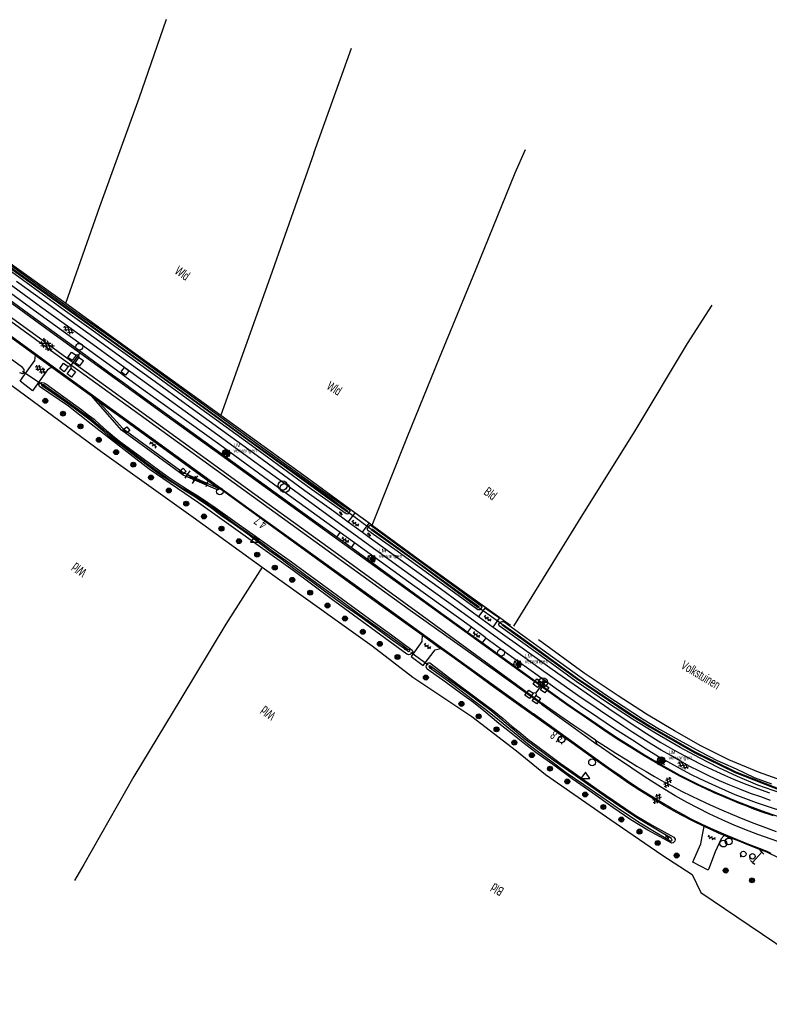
# Model space of a CAD drawing. Header units: metres. Extents: x 119757 to 244046, y 404148 to 811635.
# Tile 40 of 60: x 122184 to 122390, y 404529 to 404799. Entities that reach past the tile are written whole.
import ezdxf
from ezdxf.enums import TextEntityAlignment as Align

# ---------------------------------------------------------------- set-up
doc = ezdxf.new("R2010")
doc.units = ezdxf.units.M
doc.layers.get('0').update_dxf_attribs({"linetype": 'CONTINUOUS'})
doc.layers.add('# Ov Bestaande Symboliek', color=3, linetype='CONTINUOUS', lineweight=25)
doc.layers.add('# Ov Nieuwe Symboliek', color=1, linetype='CONTINUOUS', lineweight=30)
for name, color, linetype in [('2403', 7, 'CONTINUOUS'), ('2602', 126, 'CONTINUOUS'), ('4401', 7, 'CONTINUOUS'), ('4411', 7, 'CONTINUOUS'), ('4413', 7, 'CONTINUOUS'), ('4504', 7, 'CONTINUOUS'), ('4601', 172, 'CONTINUOUS'), ('B-AF-CULT-GD', 74, 'Hekwerk'), ('B-AF-HAAG-GD', 74, 'CONTINUOUS'), ('B-AF-RAST-GD', 47, 'Raster'), ('B-AS-HECT-GD', 9, 'CONTINUOUS'), ('B-BB-BORD-GD', 8, 'CONTINUOUS'), ('B-BP-BOOM-GD', 74, 'CONTINUOUS'), ('B-BW-INFO-GD', 8, 'CONTINUOUS'), ('B-BW-WEGW-GD', 8, 'CONTINUOUS'), ('B-KL-WATER-GD', 8, 'CONTINUOUS'), ('B-MK-ASSTRP-GD', 121, 'CONTINUOUS'), ('B-MK-STRP-GD', 121, 'CONTINUOUS'), ('B-MK-VLAK-GD', 121, 'CONTINUOUS'), ('B-OB-ABRI-GD', 8, 'CONTINUOUS'), ('B-OB-OVER-GD', 8, 'CONTINUOUS'), ('B-OV-PAAL-GD', 63, 'CONTINUOUS'), ('B-TE-OND-GD', 8, 'CONTINUOUS'), ('B-TR-SLOO-GD', 142, 'CONTINUOUS'), ('B-VH-FPAD-GD', 13, 'CONTINUOUS'), ('B-VH-HALT-GD', 13, 'CONTINUOUS'), ('B-VH-HFDR-GD', 13, 'CONTINUOUS'), ('B-VH-OVRG-GD', 13, 'CONTINUOUS'), ('B-VH-TROT-GD', 13, 'CONTINUOUS'), ('B-VH-UITV-GD', 13, 'CONTINUOUS'), ('B-VR-MAIB-GD', 214, 'CONTINUOUS'), ('B-VR-TELLUS-GD', 214, 'CONTINUOUS'), ('B-WT-HDUIK-GD', 134, 'CONTINUOUS'), ('B-WT-KOLK-GD', 213, 'CONTINUOUS'), ('L-AR-BLOCKS-GD', 8, 'CONTINUOUS'), ('L-AR-SYMB-GD', 8, 'CONTINUOUS'), ('RBO-XX-VRI-PROV', 20, 'CONTINUOUS')]:
    doc.layers.add(name, color=color, linetype=linetype)
doc.styles.add('Lighting Proforma', font='txt', dxfattribs={"height": 1.25})
doc.linetypes.add('Hekwerk', pattern='A,4,-1,[1,dgnlstyle.shx,S=0.004,R=0,X=0,Y=0],-1', length=6)
doc.linetypes.add('Raster', pattern='A,4,-1,[1,dgnlstyle.shx,S=0.004,R=0,X=0,Y=0],-1', length=6)

# ---------------------------------------------------------------- blocks, each defined once
blk = doc.blocks.new('2403', base_point=(120144.205475, 404936.203))
at = {"layer": '2403'}
blk.add_polyline3d([(120144.305475, 404935.903, 0), (120144.305475, 404936.103, 0), (120144.405475, 404936.103, 0), (120144.505475, 404936.003, 0), (120144.505475, 404936.403, 0), (120144.405475, 404936.303, 0), (120144.203785, 404936.303, 0), (120143.905475, 404936.303, 0), (120143.905475, 404936.103, 0), (120144.205475, 404936.103, 0), (120144.205475, 404935.903, 0)], close=True, dxfattribs=at)
for centre in [(120144.051867, 404936.396738), (120144.25463, 404936.396738)]:
    blk.add_arc(centre, 0.10664, 298.476383, 241.523617, dxfattribs=at)
blk = doc.blocks.new('2901')
for radius in [0.27, 0.18, 0.09]:
    blk.add_circle((0, 0), radius)
blk = doc.blocks.new('2301')
at = {"flags": 128}
blk.add_lwpolyline([(-0.5, -0.27), (0.5, -0.27), (0, 0.43), (-0.5, -0.27)], dxfattribs=at)
blk = doc.blocks.new('2303')
for p, q in [((0.75, 0), (0.75, 0.3)), ((-0.75, 0), (0.75, 0)), ((0.75, 0), (0.75, -0.3))]:
    blk.add_line(p, q)
at = {"flags": 128}
blk.add_lwpolyline([(-0.75, 0.3), (-0.75, 0), (-0.75, -0.3)], dxfattribs=at)
blk = doc.blocks.new('2801', base_point=(119758.533414, 404407.573336))
for points in [[(119758.033414, 404408.073336, 0), (119758.033414, 404407.573336, 0)], [(119759.033414, 404408.073336, 0), (119759.033414, 404407.573336, 0)], [(119758.033414, 404407.573336, 0), (119758.533414, 404407.573336, 0)], [(119758.033414, 404407.573336, 0), (119758.033414, 404407.073575, 0)], [(119758.533414, 404407.573336, 0), (119759.033414, 404407.573336, 0), (119759.033414, 404407.073336, 0)]]:
    blk.add_polyline3d(points)
blk = doc.blocks.new('3605')
at = {"flags": 128}
blk.add_lwpolyline([(-0.25, -0.25), (-0.25, 0.25), (0.25, 0.25), (0.25, -0.25)], close=True, dxfattribs=at)
blk = doc.blocks.new('OV6', base_point=(119758.78532, 404407.573336))
at = {"layer": '4413'}
for points in [[(119758.78532, 404407.573336, 0), (119759.09782, 404407.573336, 0)], [(119758.81657, 404407.573336, 0), (119758.81657, 404407.604586, 0)], [(119758.87907, 404407.573336, 0), (119758.87907, 404407.542086, 0)], [(119758.94157, 404407.573336, 0), (119758.94157, 404407.604586, 0)], [(119759.00407, 404407.573336, 0), (119759.00407, 404407.542086, 0)], [(119759.06657, 404407.573336, 0), (119759.06657, 404407.604586, 0)]]:
    blk.add_polyline3d(points, dxfattribs=at)
blk = doc.blocks.new('2401')
blk.add_circle((0, 0), 0.375)
blk = doc.blocks.new('WATER', base_point=(119758.78532, 404407.573336))
at = {"layer": '4601'}
for points in [[(119758.28532, 404407.723336, 0), (119758.34782, 404407.785836, 0), (119758.47282, 404407.848336, 0), (119758.59782, 404407.848336, 0), (119758.72282, 404407.785836, 0), (119758.78532, 404407.723336, 0), (119758.84782, 404407.660836, 0), (119758.97282, 404407.598336, 0), (119759.09782, 404407.598336, 0), (119759.22282, 404407.660836, 0), (119759.28532, 404407.723336, 0)], [(119758.28532, 404407.423336, 0), (119758.34782, 404407.485836, 0), (119758.47282, 404407.548336, 0), (119758.59782, 404407.548336, 0), (119758.72282, 404407.485836, 0), (119758.78532, 404407.423336, 0), (119758.84782, 404407.360836, 0), (119758.97282, 404407.298336, 0), (119759.09782, 404407.298336, 0), (119759.22282, 404407.360836, 0), (119759.28532, 404407.423336, 0)]]:
    blk.add_polyline3d(points, dxfattribs=at)
blk = doc.blocks.new('2701')
at = {"lineweight": 0}
for q in [(-0.35, 0.35), (0, 0.5), (0.35, 0.35), (-0.5, 0), (-0.35, -0.36), (0.5, 0), (0, -0.5), (0.35, -0.36)]:
    blk.add_line((0, 0), q, dxfattribs=at)
blk = doc.blocks.new('GV6', base_point=(119758.78532, 404407.573336))
at = {"layer": '4411'}
for points in [[(119758.78532, 404407.542086, 0), (119758.94157, 404407.667086, 0)], [(119758.78532, 404407.604586, 0), (119758.94157, 404407.479586, 0)], [(119758.84782, 404407.479586, 0), (119759.09782, 404407.667086, 0)], [(119758.84782, 404407.667086, 0), (119759.09782, 404407.479586, 0)], [(119759.00407, 404407.667086, 0), (119759.16032, 404407.542086, 0)], [(119759.00407, 404407.479586, 0), (119759.16032, 404407.604586, 0)]]:
    blk.add_polyline3d(points, dxfattribs=at)
blk = doc.blocks.new('GV4', base_point=(119758.533414, 404407.573336))
at = {"layer": '4401'}
for points in [[(119758.533414, 404407.604586, 0), (119758.627164, 404407.667086, 0)], [(119758.533414, 404407.510836, 0), (119758.783414, 404407.667086, 0)], [(119758.533414, 404407.667086, 0), (119758.845914, 404407.479586, 0)], [(119758.595914, 404407.479586, 0), (119758.908414, 404407.667086, 0)], [(119758.658414, 404407.667086, 0), (119758.908414, 404407.510836, 0)], [(119758.814664, 404407.667086, 0), (119758.908414, 404407.604586, 0)], [(119758.533414, 404407.573336, 0), (119758.689664, 404407.479586, 0)], [(119758.752164, 404407.479586, 0), (119758.908414, 404407.573336, 0)]]:
    blk.add_polyline3d(points, dxfattribs=at)
blk = doc.blocks.new('2602', base_point=(119758.78532, 404407.573336))
at = {"layer": '2602'}
for points in [[(119758.78532, 404407.573336, 0), (119758.28532, 404408.073336, 0), (119756.48532, 404408.073336, 0), (119756.48532, 404409.573336, 0), (119758.28532, 404409.573336, 0), (119758.28532, 404408.073336, 0)], [(119762.53532, 404407.573336, 0), (119762.03532, 404408.073336, 0), (119760.23532, 404408.073336, 0), (119760.23532, 404409.573336, 0), (119762.03532, 404409.573336, 0), (119762.03532, 404408.073336, 0)], [(119758.78532, 404407.573336, 0), (119758.28532, 404407.073575, 0), (119758.28532, 404405.573336, 0), (119756.48532, 404405.573336, 0), (119756.48532, 404407.073336, 0), (119758.28532, 404407.073575, 0)], [(119763.01032, 404407.573336, 0), (119762.53532, 404407.573336, 0), (119758.78532, 404407.573336, 0)], [(119762.53532, 404407.573336, 0), (119762.03532, 404407.073336, 0), (119762.03532, 404405.573336, 0), (119760.23532, 404405.573336, 0), (119760.23532, 404407.073336, 0), (119762.03532, 404407.073336, 0)]]:
    blk.add_polyline3d(points, dxfattribs=at)
blk = doc.blocks.new('3602')
at = {"flags": 128}
blk.add_lwpolyline([(-0.31, 0), (-0.31, 0.31), (0, 0.31), (0.31, 0.31), (0.31, 0), (0.31, -0.31), (0, -0.31), (-0.31, -0.31)], close=True, dxfattribs=at)
blk = doc.blocks.new('2501')
at = {"flags": 128}
for points in [[(0, 0.5), (0, 0), (0, -0.5)], [(-0.5, 0), (0, 0), (0.5, 0)]]:
    blk.add_lwpolyline(points, dxfattribs=at)
blk.add_circle((0, 0), 0.5)
blk = doc.blocks.new('2202')
for p, q in [((-0.35, 0), (-0.5, 0)), ((0, 0.35), (0, 0.5)), ((0.35, 0), (0.5, 0)), ((0, -0.35), (0, -0.5))]:
    blk.add_line(p, q)
blk.add_circle((0, 0), 0.35)
blk = doc.blocks.new('3201')
blk.add_circle((0, 0), 0.5)
blk = doc.blocks.new('3001')
blk.add_line((-0.3, 0), (-0.3, -0.35))
blk.add_circle((0, 0), 0.3)
blk = doc.blocks.new('Mast 6.0 mtr.')
at = {"layer": '# Ov Nieuwe Symboliek'}
blk.add_hatch(color=1, dxfattribs=at).paths.add_polyline_path([(1, 0, 0.414214), (0, 1), (0, -1, 0.414214)])
at = {"layer": '# Ov Nieuwe Symboliek', "color": 1}
blk.add_line((0, 1), (0, -1), dxfattribs=at)
blk.add_circle((0, 0), 1, dxfattribs=at)
at = {"layer": '# Ov Bestaande Symboliek', "color": 5, "style": 'Lighting Proforma'}
for p in [(2.02, 2.25), (2.02, 0.75), (2.02, -0.75), (2.02, -2.25)]:
    blk.add_attdef('TEXT', text='', height=1, dxfattribs=at).set_placement(p, align=Align.MIDDLE_LEFT)

msp = doc.modelspace()

# ---------------------------------------------------------------- linework, layer by layer
at = {"layer": 'B-AF-CULT-GD'}
for points in [[(122178.27, 404701.68), (122206.91, 404680.61), (122231.9, 404662.78), (122250.8, 404649.1), (122255.59, 404645.63), (122280.88, 404627.52), (122292.07, 404618.92), (122308.27, 404608.14), (122320.47, 404598.69), (122328.44, 404592.28), (122343.93, 404581.49), (122346.32, 404579.85)], [(122250.8, 404649.1), (122240.85, 404633.41), (122228.49, 404613), (122215.56, 404591.71)], [(122215.56, 404591.71), (122201.94, 404567.57), (122199.31, 404563.23)], [(122346.32, 404579.85), (122360.26, 404570.23), (122368.6, 404564.84)], [(122368.6, 404564.84), (122371.03, 404559.86), (122384.26, 404550.94), (122398.58, 404541.27), (122406.59, 404534.87), (122412.32, 404529.78), (122412.91, 404529.25)]]:
    msp.add_lwpolyline(points, dxfattribs=at)
at = {"layer": 'B-AF-HAAG-GD'}
for points in [[(122319.74, 404632.9), (122338.69, 404663.48), (122352.95, 404686.45), (122367.37, 404710.36), (122374.14, 404720.88)], [(122398.29, 404588.8), (122386.77, 404592.86), (122378.69, 404596.27), (122371.01, 404600.08), (122363.73, 404604.16), (122356.08, 404608.75), (122348.31, 404613.81), (122339, 404620.02), (122326.52, 404629.19)]]:
    msp.add_lwpolyline(points, dxfattribs=at)
at = {"layer": 'B-AF-RAST-GD'}
for points in [[(122092.42, 404797.28), (122113.23, 404782.06), (122135.9, 404765.61), (122152.09, 404753.91), (122165.15, 404744.39), (122181.11, 404732.83), (122196.98, 404721.4), (122216.85, 404706.99), (122239.49, 404690.73), (122262.15, 404674.26), (122280.91, 404660.58), (122294.92, 404650.36), (122318.85, 404633.13)], [(122196.98, 404721.4), (122206.31, 404747.94), (122217.02, 404777.62), (122224.53, 404799.26)], [(122264.96, 404762.54), (122275.25, 404791.3)], [(122264.96, 404762.54), (122253, 404728.5), (122239.49, 404690.73)], [(122309.27, 404730.33), (122320.12, 404757.12), (122322.94, 404763.56)], [(122280.91, 404660.58), (122290.62, 404684.85), (122299.34, 404706.47), (122309.27, 404730.33)]]:
    msp.add_lwpolyline(points, dxfattribs=at)
at = {"layer": 'B-MK-ASSTRP-GD'}
for points in [[(122161.87, 404732.13), (122174.7, 404722.8), (122192.73, 404709.73)], [(122192.07, 404708.97), (122166.27, 404727.71), (122161.31, 404731.38)], [(122194.7, 404707.11), (122192.07, 404708.97)], [(122192.73, 404709.73), (122195.27, 404707.9)], [(122195.27, 404707.9), (122219.83, 404690.06)], [(122218.94, 404689.51), (122194.7, 404707.11)], [(122269.87, 404652.68), (122245.71, 404670.12), (122218.94, 404689.51)], [(122219.83, 404690.06), (122248.73, 404669.11), (122270.43, 404653.47)], [(122327.28, 404611.55), (122307.95, 404625.36), (122291.35, 404637.16), (122269.87, 404652.68)], [(122270.43, 404653.47), (122296.02, 404634.81), (122319.11, 404617.89), (122327.42, 404611.77)]]:
    msp.add_lwpolyline(points, dxfattribs=at)
at = {"layer": 'B-MK-STRP-GD'}
for points in [[(122329.35, 404614.88), (122321.44, 404620.51), (122314.93, 404625.23), (122306.33, 404631.41), (122283.25, 404648.06), (122261.27, 404663.98), (122239.48, 404679.73), (122222.44, 404692.03), (122215.04, 404697.38), (122190.79, 404715.01), (122168.92, 404730.92), (122147.2, 404746.6), (122118.79, 404767.04), (122092.13, 404786.14), (122062.6, 404807.21)], [(122056.71, 404799.84), (122075.79, 404786.3), (122100.32, 404769.03), (122125.16, 404751.94), (122140.06, 404741.94), (122155.2, 404731.7), (122164.73, 404724.95), (122178.43, 404714.96), (122198.25, 404700.57), (122220.45, 404684.48), (122247.1, 404665.17), (122276.32, 404644.13), (122300.67, 404626.53), (122325.15, 404608.86)], [(122390.11, 404585.11), (122387.39, 404586.08), (122384.58, 404587.06), (122381.69, 404588.18), (122378.95, 404589.35), (122376.13, 404590.52), (122373.41, 404591.81), (122370.67, 404593.15), (122368.02, 404594.47), (122365.4, 404595.91), (122362.76, 404597.4), (122360.14, 404598.87), (122357.55, 404600.48), (122354.84, 404602.17), (122352.32, 404603.78), (122349.87, 404605.4), (122347.32, 404607.13), (122344.69, 404608.85), (122342.28, 404610.48), (122337.25, 404613.9), (122327.29, 404620.95), (122317.52, 404627.95), (122307.74, 404635.07), (122295.4, 404643.97), (122288.25, 404649.19), (122278.27, 404656.41), (122268.53, 404663.47), (122258.6, 404670.73), (122248.73, 404677.86), (122236.64, 404686.66), (122224.37, 404695.56), (122212.13, 404704.43), (122202.35, 404711.54), (122190.05, 404720.43), (122177.86, 404729.26)], [(122390.89, 404580.87), (122387.49, 404582.05), (122385.51, 404582.77), (122383.57, 404583.52), (122381.63, 404584.26), (122379.69, 404585.07), (122377.3, 404586.09), (122374.63, 404587.25), (122372.34, 404588.29), (122369.96, 404589.43), (122367.81, 404590.48), (122365.22, 404591.82), (122362.76, 404593.15), (122360.79, 404594.25), (122358.09, 404595.82), (122355.5, 404597.33), (122352.09, 404599.41), (122348.56, 404601.64), (122345.59, 404603.6), (122342.03, 404605.99), (122338.45, 404608.46), (122334.17, 404611.44), (122329.35, 404614.88)], [(122350.81, 404590.52), (122348.48, 404592.12), (122346.4, 404593.55), (122339.69, 404598.34), (122336.24, 404600.8), (122325.15, 404608.86)], [(122390.24, 404570.61), (122389.17, 404571.16), (122387.11, 404571.95), (122383.72, 404573.27), (122379.98, 404574.75), (122377.3, 404575.86), (122373.69, 404577.43), (122371.21, 404578.59), (122368.35, 404580.04), (122366.2, 404581.18), (122362.87, 404583.01), (122360.36, 404584.48), (122356.9, 404586.56), (122353.67, 404588.62), (122350.81, 404590.52)]]:
    msp.add_lwpolyline(points, dxfattribs=at)
at = {"layer": 'B-MK-VLAK-GD'}
for points in [[(122327.28, 404611.55), (122331.07, 404608.79), (122335.24, 404605.8), (122339.25, 404602.86), (122342.62, 404600.5), (122342.08, 404601.69), (122339.17, 404603.63), (122336.18, 404605.65), (122333.54, 404607.51), (122330.25, 404609.76), (122327.42, 404611.77)], [(122342.08, 404601.69), (122344.84, 404599.94), (122347.74, 404598.06), (122350.69, 404596.27), (122353.48, 404594.54), (122355.98, 404593.02), (122358.31, 404591.68), (122360.84, 404590.26), (122363.01, 404589.09), (122365.73, 404587.67), (122368.31, 404586.39), (122370.65, 404585.27), (122373.59, 404583.9), (122376.67, 404582.53), (122379.68, 404581.23), (122382.53, 404580.09), (122385.54, 404578.94), (122388.7, 404577.72), (122391.65, 404576.65)], [(122411.6, 404568.86), (122406.33, 404569.96), (122402.38, 404570.9), (122397.8, 404572.12), (122393.94, 404573.27), (122390.29, 404574.47), (122386.64, 404575.76), (122384.19, 404576.7), (122380.28, 404578.3), (122376.87, 404579.78), (122373.27, 404581.5), (122370.23, 404583.02), (122367.25, 404584.6), (122363.99, 404586.42), (122359.96, 404588.87), (122355.7, 404591.54), (122352.04, 404593.98), (122347.08, 404597.37), (122342.62, 404600.5)]]:
    msp.add_lwpolyline(points, dxfattribs=at)
at = {"layer": 'B-TR-SLOO-GD'}
for points in [[(122274.27, 404664.34), (122274.19, 404664.11), (122269.74, 404667.28), (122247.08, 404683.69), (122219.58, 404703.66), (122181.63, 404731.03), (122149.59, 404754.14), (122114.38, 404779.81), (122094.66, 404793.95), (122094.83, 404794.12)], [(122274.27, 404664.34), (122269.94, 404667.47), (122247.21, 404683.82), (122219.68, 404703.77), (122181.79, 404731.17), (122149.77, 404754.41), (122114.53, 404779.92), (122094.83, 404794.12)], [(122180.32, 404732.92), (122188.72, 404726.77), (122199.73, 404718.89), (122210.88, 404710.96), (122223.13, 404702.07), (122236.71, 404692.16), (122250.97, 404681.81), (122265.73, 404671.12), (122274.67, 404664.73), (122274.81, 404664.4), (122274.77, 404664.35), (122274.66, 404664.16), (122274.22, 404663.65), (122274.01, 404663.59), (122273.75, 404663.69), (122264.2, 404670.43), (122248.86, 404681.7), (122232.95, 404693.21), (122215.13, 404706.13), (122196.9, 404719.22), (122179.06, 404732.18)], [(122184.31, 404702.4), (122185.1, 404702.15), (122185.51, 404702.42), (122185.59, 404703.2), (122185.1, 404703.8), (122177.64, 404709.19)], [(122286.2, 404630.56), (122291.85, 404626.33), (122292.06, 404625.95), (122291.92, 404625.49), (122291.34, 404625.11), (122290.94, 404625.03), (122290.39, 404625.18), (122269.68, 404640.41), (122259.25, 404648.19), (122233.33, 404666.69), (122219.79, 404675.89), (122203.91, 404688.28), (122197.67, 404693.2), (122189.72, 404698.56), (122189.59, 404699.08), (122189.79, 404699.41), (122190.29, 404699.7), (122190.98, 404699.57), (122191.48, 404699.29), (122201.39, 404692.15)], [(122201.39, 404692.15), (122202.84, 404690.97), (122204.7, 404689.61), (122206.29, 404688.2), (122208.09, 404686.56), (122209.11, 404685.65), (122210.28, 404684.7), (122212.08, 404683.31), (122217.82, 404679.09), (122222.75, 404675.46), (122225.01, 404673.79), (122227.48, 404672.21), (122230.31, 404670.39), (122233.63, 404668.35), (122235.87, 404666.82), (122237.21, 404665.88), (122258.77, 404650.51), (122281.32, 404634.12), (122286.2, 404630.56)], [(122392.87, 404587.14), (122386.6, 404589.3), (122381.05, 404591.7), (122375.96, 404594.04), (122370.59, 404596.78), (122365.33, 404599.6), (122358.54, 404603.55), (122352.29, 404607.42), (122345.1, 404612.1), (122336.83, 404617.75), (122328.7, 404623.62), (122315.74, 404632.95), (122315.65, 404633.46), (122315.9, 404633.86), (122316.23, 404634.09), (122316.56, 404634.2), (122317.01, 404634.13), (122327.08, 404626.84), (122335.91, 404620.51), (122341.4, 404616.56), (122345.5, 404613.67), (122349.7, 404610.92), (122354.97, 404607.47), (122359.63, 404604.68), (122365.05, 404601.67), (122370.68, 404598.54), (122375.47, 404596.07), (122380.71, 404593.75), (122385.65, 404591.45), (122390.37, 404589.65)], [(122316.5, 404633.24), (122316.63, 404633.42), (122321.54, 404629.94), (122337.09, 404618.68), (122351.45, 404609.03), (122357.08, 404605.47), (122369.22, 404598.54), (122380.6, 404592.97), (122393.2, 404588.07)], [(122316.5, 404633.24), (122321.4, 404629.74), (122336.94, 404618.52), (122351.38, 404608.81), (122356.9, 404605.34), (122369.17, 404598.3), (122380.43, 404592.78), (122393.15, 404587.74)]]:
    msp.add_lwpolyline(points, dxfattribs=at)
for points in [[(122190.99, 404698.95), (122194.34, 404696.62), (122198.19, 404693.87), (122203.54, 404689.99), (122204.52, 404689.17), (122207.48, 404686.64), (122209, 404685.26), (122211.24, 404683.52), (122214.32, 404681.23), (122220.37, 404676.61), (122225.29, 404673.07), (122228.5, 404670.97), (122232.4, 404668.68), (122233.84, 404667.75), (122236.15, 404666.13), (122239.12, 404664.11), (122243.45, 404660.89), (122246.49, 404658.75), (122250.43, 404655.91), (122253.7, 404653.4), (122259.05, 404649.63), (122263.13, 404646.6), (122269.03, 404642.32), (122272.31, 404639.88), (122277.39, 404636.19), (122279.84, 404634.41), (122284.9, 404630.78), (122289.12, 404627.78), (122290.71, 404626.62), (122290.96, 404626.49), (122291.16, 404626.26), (122291.14, 404626.04), (122291.03, 404625.92), (122290.87, 404625.9), (122290.58, 404626.09), (122290.05, 404626.49), (122286.36, 404629.07), (122281.81, 404632.4), (122277.18, 404635.79), (122273.63, 404638.29), (122268.62, 404641.93), (122264.25, 404645.17), (122259.85, 404648.37), (122255.93, 404651.3), (122252.9, 404653.41), (122249.44, 404656.05), (122246.83, 404658.06), (122243.38, 404660.53), (122239.67, 404663.12), (122236.57, 404665.38), (122233, 404667.88), (122231.58, 404668.78), (122229.31, 404670.13), (122226.8, 404671.77), (122223.22, 404674.13), (122220.41, 404676.07), (122216.35, 404679.21), (122212.75, 404681.94), (122209.4, 404684.37), (122206.89, 404686.64), (122203.64, 404689.36), (122202.15, 404690.45), (122198.88, 404692.92), (122195.78, 404695.13), (122191.67, 404697.92), (122190.5, 404698.7), (122190.37, 404698.93), (122190.42, 404699.06), (122190.56, 404699.14), (122190.71, 404699.1), (122190.87, 404699.08)], [(122297.44, 404646.43), (122287.17, 404653.9), (122279.75, 404659.1), (122279.62, 404659.36), (122279.65, 404659.62), (122280.2, 404660.4), (122280.4, 404660.55), (122280.69, 404660.46), (122291.64, 404652.45), (122303.28, 404643.9), (122310.81, 404638.5), (122310.98, 404638.15), (122310.8, 404637.75), (122310.57, 404637.49), (122310.4, 404637.33), (122309.88, 404637.35)], [(122280.6, 404659.31), (122280.85, 404659.55), (122294.2, 404649.92), (122310.16, 404638.27), (122309.96, 404637.93), (122293.95, 404649.76)], [(122357.46, 404578.44), (122363.62, 404575.09), (122363.97, 404574.51), (122363.86, 404573.95), (122363.43, 404573.51), (122363.03, 404573.39), (122356.51, 404577.01), (122351.79, 404579.83), (122346.88, 404583.23), (122341.38, 404587.09), (122335.76, 404591.03), (122331.06, 404594.5), (122325.81, 404598.24), (122322.19, 404601.04), (122318.08, 404604.29), (122315.66, 404606.22), (122313.82, 404607.76), (122311.56, 404609.7), (122308.67, 404611.93), (122306.12, 404613.82), (122300.27, 404618.08), (122296, 404621.14), (122295.69, 404621.74), (122295.92, 404622.44), (122296.27, 404622.84), (122296.73, 404622.81), (122302.2, 404618.6), (122309.78, 404612.98), (122314.32, 404609.58), (122316.86, 404607.55), (122319.21, 404605.52), (122321.66, 404603.57), (122323.62, 404601.92), (122326.33, 404599.88), (122329.17, 404597.81), (122332.47, 404595.36), (122335.99, 404592.84), (122339.24, 404590.57), (122343.24, 404587.76), (122346.94, 404585.21), (122350.44, 404582.83), (122353.48, 404580.8)], [(122362.88, 404574.78), (122360.01, 404576.4), (122353.93, 404580.07), (122349.32, 404583.06), (122344.73, 404586.17), (122339.01, 404590.2), (122334.72, 404593.22), (122330.55, 404596.18), (122325.91, 404599.5), (122322.72, 404601.96), (122319.28, 404604.82), (122313.21, 404609.98), (122310.32, 404612.1), (122307.18, 404614.44), (122297.02, 404621.86), (122296.76, 404622.05), (122296.61, 404622.02), (122296.45, 404621.83), (122296.5, 404621.67), (122296.65, 404621.54), (122301.74, 404617.87), (122308.45, 404612.8), (122312.04, 404610.08), (122315.8, 404607.08), (122319.79, 404603.71), (122323.99, 404600.35), (122326.89, 404598.19), (122330.49, 404595.49), (122334.12, 404592.82), (122338.93, 404589.48), (122345.04, 404585.28), (122349.23, 404582.4), (122354.36, 404579.03), (122358.75, 404576.35), (122362.03, 404574.45), (122362.75, 404573.98), (122362.99, 404574.06), (122363.17, 404574.28)]]:
    msp.add_lwpolyline(points, close=True, dxfattribs=at)
at = {"layer": 'B-VH-FPAD-GD'}
for points in [[(122312.1, 404629.69), (122308.1, 404632.59), (122291.94, 404644.23), (122276.09, 404655.72), (122272.17, 404658.56), (122270.15, 404660.02), (122256.66, 404669.79), (122239.13, 404682.59), (122218.84, 404697.18), (122213.5, 404701.07), (122210.81, 404703.03), (122201.53, 404709.79), (122186.31, 404720.86), (122170.98, 404731.97), (122160.49, 404739.61), (122147.3, 404749.19), (122129.12, 404762.34), (122126.34, 404764.36), (122123.24, 404766.61), (122113.08, 404773.97), (122100.15, 404783.29), (122098.09, 404784.79), (122085.1, 404794.18), (122070.66, 404804.58)], [(122183.41, 404727.46), (122190.9, 404722.06), (122199.44, 404715.88), (122205.25, 404711.67), (122213.68, 404705.56), (122221.44, 404699.91), (122229.96, 404693.75), (122239.88, 404686.51), (122249.38, 404679.69), (122262.51, 404670.08), (122270.37, 404664.4), (122274.3, 404661.52), (122278.26, 404658.62), (122280.06, 404657.31), (122290.21, 404650), (122299.6, 404643.2), (122310.09, 404635.52), (122314.09, 404632.62), (122323.92, 404625.55), (122331.8, 404620.01), (122336.25, 404616.89), (122340.71, 404613.77), (122345.75, 404610.29), (122351.39, 404606.56), (122356.08, 404603.51), (122360.07, 404601.03), (122363.87, 404598.82), (122368, 404596.58), (122371.76, 404594.66), (122375.25, 404593.03), (122377.48, 404592.01), (122379.96, 404590.94), (122382.84, 404589.74), (122386.49, 404588.36), (122389.81, 404587.21)], [(122312.1, 404629.69), (122319.08, 404624.6), (122325.76, 404619.81), (122331.34, 404615.85), (122337.58, 404611.47), (122338.01, 404611.18), (122342.77, 404607.91), (122347.35, 404604.86), (122352.23, 404601.7), (122356.02, 404599.28), (122359.4, 404597.21), (122362.65, 404595.34), (122365.3, 404593.86), (122368.18, 404592.35), (122370.84, 404591.03), (122373.02, 404590.03), (122375.01, 404589.13), (122377.68, 404587.92), (122380.3, 404586.77), (122383.2, 404585.63), (122386.18, 404584.52), (122389.69, 404583.37), (122393.34, 404582.2)]]:
    msp.add_lwpolyline(points, dxfattribs=at)
at = {"layer": 'B-VH-HALT-GD'}
msp.add_lwpolyline([(122205.58, 404694.86), (122212.55, 404687.1), (122229.16, 404674.98), (122238.91, 404670.65)], dxfattribs=at)
at = {"layer": 'B-VH-HFDR-GD'}
for points in [[(122311.06, 404628.32), (122307.08, 404631.19), (122306.1, 404631.9), (122300.04, 404636.27), (122282.29, 404649.27), (122275.13, 404654.42), (122271.19, 404657.26), (122264.22, 404662.28), (122242.72, 404677.82), (122217.72, 404695.95), (122212.49, 404699.75), (122209.79, 404701.71), (122201.05, 404708.07), (122190.13, 404716.01), (122170.64, 404730.2), (122165.61, 404733.82), (122144.85, 404748.79), (122129.58, 404759.85), (122125.35, 404762.91), (122121.99, 404765.35), (122102.34, 404779.54), (122079.17, 404796.29), (122055.18, 404813.52)], [(122176.72, 404715.83), (122188.61, 404707.19), (122189.42, 404706.6), (122193.14, 404703.89), (122203.97, 404696.03), (122205.58, 404694.86), (122212.43, 404689.89), (122238.91, 404670.65), (122239.6, 404670.39), (122258.59, 404656.53), (122282.75, 404639.05), (122294.65, 404630.48), (122299.64, 404626.81)], [(122389.11, 404570.96), (122386.64, 404571.91), (122383.87, 404572.99), (122381.01, 404574.13), (122378.98, 404574.92), (122377.41, 404575.56), (122376.05, 404576.11), (122373.75, 404577.13), (122371.88, 404578), (122368.71, 404579.54), (122365.7, 404581.12), (122363.54, 404582.29), (122360.97, 404583.76), (122357.82, 404585.65), (122354.29, 404587.85), (122351.43, 404589.72), (122344.7, 404594.4), (122339.54, 404598.08), (122334.98, 404601.34), (122326.69, 404607.28), (122321.02, 404611.3), (122314.27, 404616.2), (122307.64, 404620.99), (122302.77, 404624.55), (122299.64, 404626.81)], [(122393.1, 404580.33), (122388.86, 404581.79), (122384.43, 404583.44), (122380.85, 404584.84), (122375.46, 404587.11), (122370.83, 404589.19), (122365.34, 404591.93), (122359.97, 404594.98), (122355.53, 404597.58), (122351.35, 404600.14), (122347.65, 404602.46), (122344.32, 404604.74), (122339.41, 404608.1), (122337.03, 404609.72), (122334.25, 404611.62), (122327.24, 404616.61), (122326.06, 404617.46), (122311.06, 404628.32)]]:
    msp.add_lwpolyline(points, dxfattribs=at)
at = {"layer": 'B-VH-OVRG-GD'}
for points in [[(122193.14, 404703.89), (122191.95, 404703.14), (122188.73, 404698.65), (122187.85, 404697.43), (122184.42, 404700.01), (122185.22, 404701.14), (122188.44, 404705.69), (122188.61, 404707.19)], [(122278.26, 404658.62), (122280.07, 404661.08), (122276.19, 404663.97), (122274.3, 404661.52)], [(122271.19, 404657.26), (122272.17, 404658.56)], [(122276.09, 404655.72), (122275.13, 404654.42)], [(122314.09, 404632.62), (122315.81, 404635.1), (122311.84, 404637.83), (122310.09, 404635.52)], [(122307.08, 404631.19), (122308.1, 404632.59)], [(122294.65, 404630.48), (122294.49, 404628.72), (122291.57, 404624.55), (122294.92, 404622.14), (122298.19, 404626.36), (122299.64, 404626.81)], [(122312.1, 404629.69), (122311.06, 404628.32)], [(122369.24, 404569.27), (122370.96, 404573.22), (122371.36, 404575.29), (122371.88, 404578)], [(122377.41, 404575.56), (122376.53, 404574.64), (122374.94, 404571.07), (122373.33, 404566.94)], [(122373.33, 404566.94), (122372.99, 404566.04), (122368.78, 404568.22), (122369.24, 404569.27)]]:
    msp.add_lwpolyline(points, dxfattribs=at)
at = {"layer": 'B-VH-TROT-GD'}
for points in [[(122212.19, 404686.61), (122203.97, 404696.03)], [(122238.91, 404670.65), (122238.74, 404670.18), (122229.09, 404674.28), (122212.19, 404686.61)]]:
    msp.add_lwpolyline(points, dxfattribs=at)
at = {"layer": 'B-VH-UITV-GD'}
msp.add_lwpolyline([(122451.23, 404553.76), (122448.66, 404554.19), (122445.14, 404554.82), (122441.31, 404555.52), (122437.27, 404556.35), (122431.39, 404557.56), (122426.91, 404558.45), (122419.6, 404559.85), (122412.12, 404561.43), (122409.71, 404562.03), (122408.44, 404562.37), (122407.05, 404562.83), (122405.85, 404563.23), (122404.33, 404563.78), (122402.97, 404564.34), (122399.6, 404565.87), (122395.63, 404567.76), (122389.11, 404570.96)], dxfattribs=at)
at = {"layer": 'B-WT-HDUIK-GD'}
for points in [[(122185.09, 404702.8), (122190.65, 404699.02)], [(122274.2, 404664.34), (122280.53, 404659.56)], [(122310.17, 404638.02), (122316.48, 404633.51)], [(122296.22, 404622.17), (122291.49, 404625.65)]]:
    msp.add_lwpolyline(points, dxfattribs=at)

# ---------------------------------------------------------------- block references
at = {"layer": '2403', "xscale": 2.5, "yscale": 2.5, "zscale": 2.5}
for p in [(122240.9, 404680.26), (122360.12, 404595.83)]:
    msp.add_blockref('2403', p, dxfattribs=at)
at = {"layer": 'B-AS-HECT-GD', "xscale": 2.5, "yscale": 2.5, "zscale": 2.5}
msp.add_blockref('2202', (122332.83, 404601.81), dxfattribs=at)
at = {"layer": 'B-BB-BORD-GD', "xscale": 2.5, "yscale": 2.5, "zscale": 2.5}
for p in [(122200.65, 404709.45), (122239.17, 404669.82), (122316.21, 404625.61), (122341.2, 404595.56), (122377.17, 404573.32), (122378.64, 404573.89)]:
    msp.add_blockref('2401', p, dxfattribs=at)
at = {"layer": 'B-BP-BOOM-GD', "xscale": 2.5, "yscale": 2.5, "zscale": 2.5}
for p in [(122191.34, 404694.66), (122196.2, 404691.13), (122200.97, 404687.65), (122206.02, 404683.97), (122210.75, 404680.57), (122215.45, 404677.14), (122220.31, 404673.63), (122225.19, 404670.07), (122229.97, 404666.45), (122234.82, 404662.96), (122239.61, 404659.61), (122244.41, 404656.18), (122249.42, 404652.47), (122254.22, 404648.91), (122259.02, 404645.57), (122263.92, 404642.06), (122268.68, 404638.53), (122273.46, 404634.98), (122278.36, 404631.36), (122283.01, 404628.04), (122287.87, 404624.45), (122295.65, 404618.81), (122305.39, 404611.58), (122310.11, 404608.18), (122315.01, 404604.62), (122319.87, 404600.98), (122324.69, 404597.53), (122329.66, 404593.82), (122334.39, 404590.34), (122339.31, 404586.75), (122344.28, 404583.34), (122349.22, 404579.89), (122354.19, 404576.59), (122359.16, 404573.46), (122364.35, 404570.02), (122377.81, 404565.91), (122385.02, 404563.24)]:
    msp.add_blockref('2901', p, dxfattribs=at)
at = {"layer": 'B-BW-INFO-GD', "xscale": 2.5, "yscale": 2.5, "zscale": 2.5}
for p, rotation in [((122233.87, 404672.54), 337.074706), ((122386.45, 404569.55), 227.874321)]:
    msp.add_blockref('2303', p, dxfattribs=dict(at, rotation=rotation))
at = {"layer": 'B-BW-WEGW-GD', "xscale": 2.5, "yscale": 2.5, "zscale": 2.5}
for p in [(122248.86, 404656.6), (122339.35, 404591.83)]:
    msp.add_blockref('2301', p, dxfattribs=at)
at = {"layer": 'B-KL-WATER-GD', "xscale": 2.5, "yscale": 2.5, "zscale": 2.5}
for p in [(122256.4, 404671.44), (122256.98, 404670.74)]:
    msp.add_blockref('3201', p, dxfattribs=at)
at = {"layer": 'B-OB-ABRI-GD', "xscale": 2.5, "yscale": 2.5, "zscale": 2.5, "rotation": 325.350751}
msp.add_blockref('2801', (122231.29, 404673.76), dxfattribs=at)
at = {"layer": 'B-OB-OVER-GD', "xscale": 2.5, "yscale": 2.5, "zscale": 2.5}
for p in [(122382.64, 404570.46), (122385.14, 404569.8)]:
    msp.add_blockref('3001', p, dxfattribs=at)
at = {"layer": 'B-OV-PAAL-GD', "xscale": 2.5, "yscale": 2.5, "zscale": 2.5}
for p in [(122240.9, 404680.26), (122280.74, 404651.37), (122320.73, 404622.48), (122360.12, 404595.83)]:
    msp.add_blockref('2701', p, dxfattribs=at)
at = {"layer": 'B-VR-MAIB-GD', "xscale": 2.5, "yscale": 2.5, "zscale": 2.5}
msp.add_blockref('2501', (122327.71, 404617.51), dxfattribs=at)
msp.add_blockref('2501', (122327.71, 404617.51), dxfattribs=at)
at = {"layer": 'B-VR-TELLUS-GD'}
for p, rotation in [((122198.27, 404704.21), 54.31191200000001), ((122325.76, 404614.61), 53.586454)]:
    msp.add_blockref('2602', p, dxfattribs=dict(at, rotation=rotation))
at = {"layer": 'B-WT-KOLK-GD', "xscale": 2.5, "yscale": 2.5, "zscale": 2.5}
for name, p, rotation in [('3602', (122213.18, 404702.73), 143.187635), ('3605', (122213.6, 404686.66), 307.1959), ('3605', (122229.05, 404675.34), 309.867446)]:
    msp.add_blockref(name, p, dxfattribs=dict(at, rotation=rotation))
at = {"layer": 'L-AR-BLOCKS-GD', "yscale": 0.8}
for p, rotation in [((122191.05, 404698.77), 326.331317), ((122272.3, 404663.81), 320.870615), ((122280.06, 404658.02), 326.694891), ((122289.72, 404626.9), 325.604591), ((122296.92, 404621.62), 323.400001), ((122361.84, 404575.13), 331.986478)]:
    msp.add_blockref('WATER', p, dxfattribs=dict(at, rotation=rotation))
at = {"layer": 'L-AR-SYMB-GD'}
for name, p, xscale, yscale, zscale, rotation in [('GV6', (122196.47, 404715.04), 8, 8, 8, 323.909806), ('GV4', (122190.21, 404711.03), 10, 11.5, 10, 323.86027), ('GV6', (122188.75, 404704.19), 8, 8, 8, 323.909806), ('OV6', (122221.8, 404681.94), 6.999999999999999, 16, 6.999999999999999, 142.323343), ('OV6', (122275.39, 404661.63), 7, 16, 7, 325.67736), ('OV6', (122272.63, 404657.12), 7, 16, 7, 325.67526), ('OV6', (122311.59, 404635.63), 7, 16, 7, 325.686175), ('OV6', (122308.56, 404631.11), 7, 16, 7, 325.676763), ('OV6', (122295.13, 404627.98), 7, 16, 7, 325.673761), ('GV6', (122364.82, 404595.54), 8, 8, 8, 331.66668), ('GV6', (122362.57, 404591.37), 8, 8, 8, 241.666686), ('GV6', (122359.77, 404586.84), 8, 8, 8, 236.01383), ('OV6', (122372.9, 404575.31), 7, 16, 7, 337.514553)]:
    msp.add_blockref(name, p, dxfattribs=dict(at, xscale=xscale, yscale=yscale, zscale=zscale, rotation=rotation))
at = {"layer": 'RBO-XX-VRI-PROV', "color": 0}
ref = msp.add_blockref('Mast 6.0 mtr.', (122240.9, 404680.26), dxfattribs=at)
ref.add_attrib('TEXT', 'LM', dxfattribs={"layer": '# Ov Bestaande Symboliek', "color": 5, "height": 1, "style": 'Lighting Proforma'}).set_placement((122242.92, 404682.51), align=Align.MIDDLE_LEFT)
ref.add_attrib('TEXT', 'vervangen', dxfattribs={"layer": '# Ov Bestaande Symboliek', "color": 5, "height": 1, "style": 'Lighting Proforma'}).set_placement((122242.92, 404681.01), align=Align.MIDDLE_LEFT)
ref = msp.add_blockref('Mast 6.0 mtr.', (122280.75, 404651.37), dxfattribs=at)
ref.add_attrib('TEXT', 'LM', dxfattribs={"layer": '# Ov Bestaande Symboliek', "color": 5, "height": 1, "style": 'Lighting Proforma'}).set_placement((122282.77, 404653.62), align=Align.MIDDLE_LEFT)
ref.add_attrib('TEXT', 'vervangen', dxfattribs={"layer": '# Ov Bestaande Symboliek', "color": 5, "height": 1, "style": 'Lighting Proforma'}).set_placement((122282.77, 404652.12), align=Align.MIDDLE_LEFT)
ref = msp.add_blockref('Mast 6.0 mtr.', (122320.73, 404622.47), dxfattribs=at)
ref.add_attrib('TEXT', 'LM', dxfattribs={"layer": '# Ov Bestaande Symboliek', "color": 5, "height": 1, "style": 'Lighting Proforma'}).set_placement((122322.75, 404624.72), align=Align.MIDDLE_LEFT)
ref.add_attrib('TEXT', 'vervangen', dxfattribs={"layer": '# Ov Bestaande Symboliek', "color": 5, "height": 1, "style": 'Lighting Proforma'}).set_placement((122322.75, 404623.22), align=Align.MIDDLE_LEFT)
ref = msp.add_blockref('Mast 6.0 mtr.', (122360.12, 404596.1), dxfattribs=at)
ref.add_attrib('TEXT', 'LM', dxfattribs={"layer": '# Ov Bestaande Symboliek', "color": 5, "height": 1, "style": 'Lighting Proforma'}).set_placement((122362.15, 404598.35), align=Align.MIDDLE_LEFT)
ref.add_attrib('TEXT', 'vervangen', dxfattribs={"layer": '# Ov Bestaande Symboliek', "color": 5, "height": 1, "style": 'Lighting Proforma'}).set_placement((122362.15, 404596.85), align=Align.MIDDLE_LEFT)

# ---------------------------------------------------------------- texts
at = {"layer": '4504', "width": 0.68}
for s, p in [('4.7', (122252.3, 404661.27)), ('4.8', (122333.49, 404602.59))]:
    msp.add_text(s, height=2.5, rotation=142.9112, dxfattribs=at).set_placement(p)
at = {"layer": 'B-TE-OND-GD', "width": 0.68}
for s, rotation, p in [('Wld', 325.008, (122226.59, 404729.72)), ('Wld', 327.9946, (122268.23, 404698.05)), ('Bld', 323.1976, (122311.27, 404669.21)), ('Wld', 143.7784, (122202.95, 404648.18)), ('Volkstuinen', 329.0362, (122365.31, 404621.49)), ('Wld', 143.7784, (122254.69, 404608.92)), ('Bld', 148.7362, (122317.24, 404560.94))]:
    msp.add_text(s, height=2.5, rotation=rotation, dxfattribs=at).set_placement(p)

doc.saveas('drawing.dxf')
